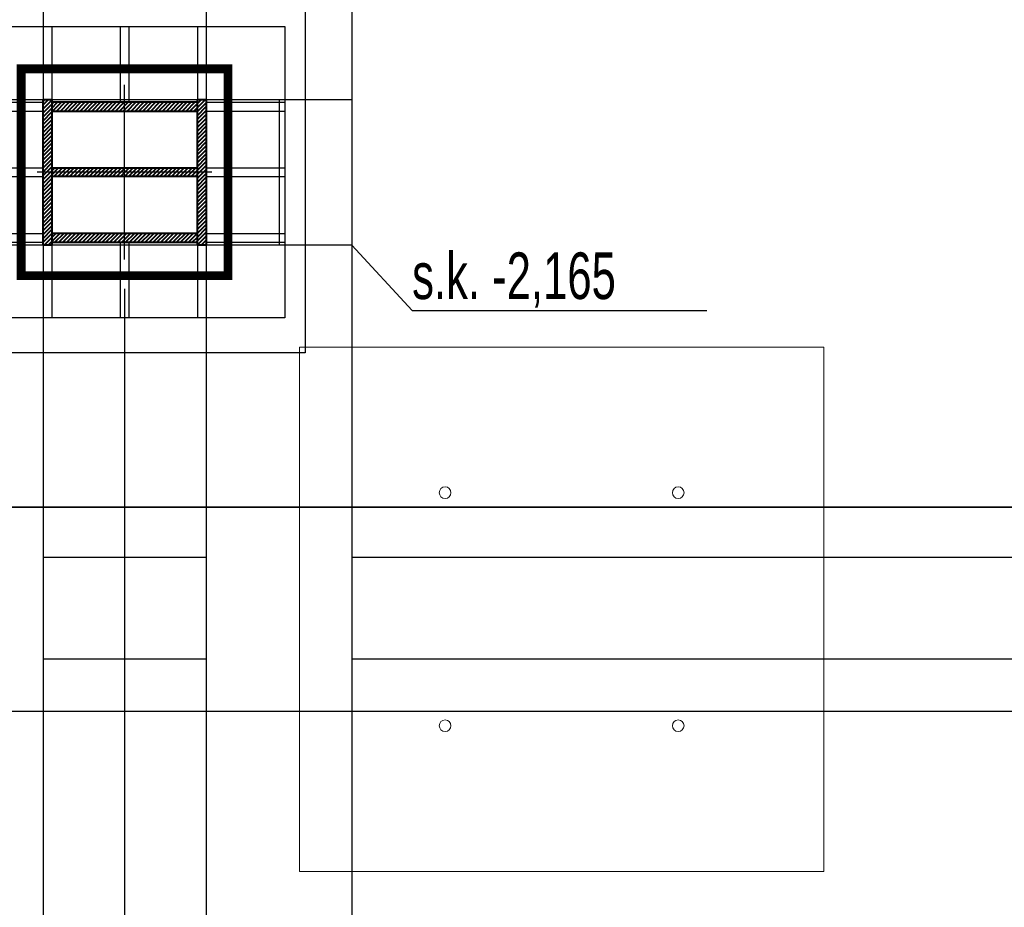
# Model space of a CAD drawing. Header units: centimetres. Extents: x -228435 to 46820, y -89367 to 152985.
# Tile 31 of 252: x -34900 to -31521, y 14477 to 17524. Entities that reach past the tile are written whole.
import ezdxf

# ---------------------------------------------------------------- set-up
doc = ezdxf.new("R2010")
doc.units = ezdxf.units.CM
doc.header["$LTSCALE"] = 50
for name, pattern in [('Kondygnacja  -0_5$0$HIDDEN', [9.524999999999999, 6.35, -3.175]), ('Kondygnacja  -0_5$0$HIDDEN2', [4.762499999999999, 3.175, -1.5875]), ('Osie rzutów$0$DASHDOT2', [12.7, 6.35, -3.175, 0, -3.175])]:
    doc.linetypes.add(name, pattern=pattern)
for name, color, linetype in [('bgde-nawiewEXP', 1, 'Continuous'), ('Kondygnacja  -0_5$0$ARCH_GK', 8, 'Continuous'), ('Kondygnacja  -0_5$0$ARCH_KONSTR_POWYŻEJ RZUTU', 8, 'Kondygnacja  -0_5$0$HIDDEN'), ('Kondygnacja  -0_5$0$ARCH_KONSTR_POWYŻEJ RZUTU_IST', 8, 'Kondygnacja  -0_5$0$HIDDEN2'), ('Kondygnacja  -0_5$0$ARCH_KONSTRUKCJA_NIEWIDOCZNA', 8, 'Continuous'), ('Kondygnacja  -0_5$0$ARCH_OKŁADZINA', 8, 'Continuous'), ('Kondygnacja  -0_5$0$ARCH_SŁUPY', 8, 'Continuous'), ('Osie rzutów$0$ARCH_INFO_OSIE_IST', 8, 'Osie rzutów$0$DASHDOT2'), ('Osie rzutów$0$ARCH_INFO_OSIE_OPISY_IST', 8, 'Continuous')]:
    doc.layers.add(name, color=color, linetype=linetype)
doc.layers.add('SU Lampy kwadratowe  -05$0$ARCH_SUFITY_PODWIESZANE', color=8, linetype='Continuous', lineweight=9)
doc.styles.add('Kondygnacja  -0_5$0$BIKTS', font='bikromsw.shx', dxfattribs={"width": 0.8})
pattern_1 = [(45, (-1133.31170794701, -3177.985811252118), (-0.6735192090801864, 0.6735192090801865), [])]

# ---------------------------------------------------------------- blocks, each defined once
blk = doc.blocks.new('Osie rzutów')
at = {"layer": 'Osie rzutów$0$ARCH_INFO_OSIE_IST', "ltscale": 10}
for p, q in [((8660.000000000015, 12510), (8660.000000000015, 4623.259114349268)), ((8660.000000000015, 6169.999999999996), (8660.000000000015, 6229.999999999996)), ((4436.043142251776, 6199.999999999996), (15156.53930358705, 6200.000000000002)), ((8690.000000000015, 6199.999999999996), (8630.000000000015, 6199.999999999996))]:
    blk.add_line(p, q, dxfattribs=at)
blk = doc.blocks.new('SU Lampy kwadratowe  -05')
at = {"layer": 'SU Lampy kwadratowe  -05$0$ARCH_SUFITY_PODWIESZANE'}
blk.add_lwpolyline([(8720.000000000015, 6139.999999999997), (8900.000000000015, 6139.999999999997), (8900.000000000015, 5959.999999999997), (8720.000000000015, 5959.999999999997)], close=True, dxfattribs=at)
for centre in [(8770.000000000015, 6089.999999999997), (8850.000000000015, 6089.999999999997), (8770.000000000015, 6009.999999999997), (8850.000000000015, 6009.999999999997)]:
    blk.add_circle(centre, 2, dxfattribs=at)
blk = doc.blocks.new('Kondygnacja  -0_5$0$słup_kwadrat')
at = {"layer": 'Kondygnacja  -0_5$0$ARCH_SŁUPY', "lineweight": 40}
h = blk.add_hatch(dxfattribs=at)
h.set_pattern_fill('ANSI31', color=256, scale=0.3, style=0)
h.set_pattern_definition(pattern_1)
h.paths.add_polyline_path([(36, 34), (39, 34), (39, 84), (36, 84)])
h = blk.add_hatch(dxfattribs=at)
h.set_pattern_fill('ANSI31', color=256, scale=0.3, style=0)
h.set_pattern_definition(pattern_1)
h.paths.add_polyline_path([(89, 80), (89, 83), (39, 83), (39, 80)])
h = blk.add_hatch(dxfattribs=at)
h.set_pattern_fill('ANSI31', color=256, scale=0.3, style=0)
h.set_pattern_definition(pattern_1)
h.paths.add_polyline_path([(89, 34), (92, 34), (92, 84), (89, 84)])
h = blk.add_hatch(dxfattribs=at)
h.set_pattern_fill('ANSI31', color=256, scale=0.3, style=0)
h.set_pattern_definition(pattern_1)
h.paths.add_polyline_path([(89, 57.5), (89, 60.5), (39, 60.5), (39, 57.5)])
h = blk.add_hatch(dxfattribs=at)
h.set_pattern_fill('ANSI31', color=256, scale=0.3, style=0)
h.set_pattern_definition(pattern_1)
h.paths.add_polyline_path([(89, 35), (89, 38), (39, 38), (39, 35)])
at = {"layer": 'Kondygnacja  -0_5$0$ARCH_KONSTRUKCJA_NIEWIDOCZNA'}
blk.add_lwpolyline([(119, 109), (119, 9), (9, 9), (9, 109)], close=True, dxfattribs=at)
for points in [[(36, 109), (36, 84)], [(39, 109), (39, 84)], [(62.5, 109), (62.5, 83)], [(65.5, 109), (65.5, 83)], [(89, 109), (89, 84)], [(92, 109), (92, 84)], [(9, 83), (36, 83)], [(92, 83), (119, 83)], [(9, 80), (36, 80)], [(92, 80), (119, 80)], [(9, 60.5), (36, 60.5)], [(9, 57.5), (36, 57.5)], [(92, 60.5), (119, 60.5)], [(92, 57.5), (119, 57.5)], [(9, 38), (36, 38)], [(92, 38), (119, 38)], [(9, 35), (36, 35)], [(36, 34), (36, 9)], [(39, 34), (39, 9)], [(62.5, 35), (62.5, 9)], [(65.49402402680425, 35), (65.49402402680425, 9)], [(89, 34), (89, 9)], [(92, 35), (119, 35)], [(92, 34), (92, 9)]]:
    blk.add_lwpolyline(points, dxfattribs=at)
at = {"layer": 'Kondygnacja  -0_5$0$ARCH_OKŁADZINA'}
blk.add_lwpolyline([(2, 121), (126, 121), (126, -3), (2, -3)], close=True, dxfattribs=at)
at = {"layer": 'Kondygnacja  -0_5$0$ARCH_SŁUPY', "lineweight": 40}
for p, q in [((39, 60.5), (89, 60.5)), ((89, 57.5), (39, 57.5))]:
    blk.add_line(p, q, dxfattribs=at)
at = {"layer": 'Kondygnacja  -0_5$0$ARCH_SŁUPY', "lineweight": 50, "const_width": 3}
blk.add_lwpolyline([(28.5, 94.5), (99.5, 94.5), (99.5, 23.5), (28.5, 23.5)], close=True, dxfattribs=at)
at = {"layer": 'Kondygnacja  -0_5$0$ARCH_SŁUPY', "lineweight": 40}
for points in [[(36, 84), (39, 84), (39, 34), (36, 34)], [(89, 84), (92, 84), (92, 34), (89, 34)]]:
    blk.add_lwpolyline(points, close=True, dxfattribs=at)
for points in [[(89, 83), (39, 83)], [(39, 80), (89, 80)], [(89, 38), (39, 38)], [(39, 35), (89, 35)]]:
    blk.add_lwpolyline(points, dxfattribs=at)
blk = doc.blocks.new('Kondygnacja  -0_5$0$konstrukcja istniejąca -0.5')
at = {"layer": 'Kondygnacja  -0_5$0$ARCH_KONSTR_POWYŻEJ RZUTU_IST', "ltscale": 10}
for p, q in [((8632.004123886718, 7374.999999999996), (8632.004123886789, 6224.999999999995)), ((8632.00412388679, 6174.999999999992), (8632.004123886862, 5025))]:
    blk.add_line(p, q, dxfattribs=at)
for points in [[(8688.004123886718, 7374.999999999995), (8688.004123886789, 6224.999999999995)], [(8738.004123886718, 7374.999999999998), (8738.004123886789, 6224.999999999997)], [(8738.000000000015, 6174.999999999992), (8582.000000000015, 6174.999999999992), (8582.000000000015, 6224.999999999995), (8738.000000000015, 6224.999999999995), (8738.000000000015, 6174.999999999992)], [(8688.00412388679, 6174.999999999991), (8688.004123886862, 5024.999999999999)], [(8738.00412388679, 6174.999999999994), (8738.004123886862, 5025.000000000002)], [(8632.004123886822, 6067.894699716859), (8688.004123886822, 6067.894699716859)], [(8738.004123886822, 6067.894699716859), (9782.004123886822, 6067.894699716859)], [(8688.004123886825, 6032.894699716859), (8632.004123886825, 6032.894699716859)], [(9782.004123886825, 6032.894699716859), (8738.004123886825, 6032.894699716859)]]:
    blk.add_lwpolyline(points, dxfattribs=at)
at = {"layer": 'Kondygnacja  -0_5$0$ARCH_KONSTR_POWYŻEJ RZUTU_IST', "ltscale": 10, "elevation": -9.32969748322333e-10}
blk.add_lwpolyline([(8713.000000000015, 6224.999999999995), (8713.000000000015, 6174.999999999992)], dxfattribs=at)
at = {"layer": 'Kondygnacja  -0_5$0$ARCH_KONSTR_POWYŻEJ RZUTU_IST'}
blk.add_lwpolyline([(8738.00412388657, 6174.999999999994), (8758.686791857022, 6152.525460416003), (8859.841632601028, 6152.525460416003)], dxfattribs=at)
at = {"layer": 'Kondygnacja  -0_5$0$ARCH_KONSTR_POWYŻEJ RZUTU_IST', "style": 'Kondygnacja  -0_5$0$BIKTS', "width": 0.7}
blk.add_text('s.k. -2,165', height=16, dxfattribs=at).set_placement((8758.686791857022, 6156.462827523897))

msp = doc.modelspace()

# ---------------------------------------------------------------- linework, layer by layer
at = {"layer": 'bgde-nawiewEXP', "linetype": 'Continuous'}
for points in [[(-53927.06075739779, 15850.00087184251), (-25343.41429152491, 15850.00087184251), (-25343.41429152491, 15150.00087184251), (-25162.34115600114, 15165.3727339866), (-25012.26582354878, 15210.8975883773), (-24873.9556050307, 15284.82594039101), (-24752.72568457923, 15384.31676491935), (-24653.2348600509, 15505.54668537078), (-24579.3065080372, 15643.85690388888), (-24533.7816536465, 15793.93223634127), (-24518.40954154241, 15974.99737181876), (-25218.40954150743, 15975.00437181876), (-25220.33134992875, 15930.49546175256), (-25226.02218079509, 15911.73530654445), (-25235.26358866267, 15894.4458484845), (-25247.70043140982, 15879.29151174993), (-25262.85476814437, 15866.85466900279), (-25280.14422620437, 15857.6132611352), (-25298.90438141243, 15851.92243026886), (-25343.41429152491, 15850.00087184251)], [(-53927.06075739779, 15150.00087184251), (-25343.41429152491, 15150.00087184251), (-25343.41429152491, 15850.00087184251), (-53927.06075739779, 15850.00087184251)]]:
    msp.add_lwpolyline(points, dxfattribs=at)
at = {"layer": 'Kondygnacja  -0_5$0$ARCH_GK', "linetype": 'Continuous', "lineweight": -3}
for p, q in [((-34590.00000000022, 17355), (-34490.00000000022, 17355.00000000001)), ((-34489.99999999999, 16645.00000000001), (-34589.99999999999, 16645.00000000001))]:
    msp.add_line(p, q, dxfattribs=at)

# ---------------------------------------------------------------- block references
at = {"layer": 'Kondygnacja  -0_5$0$ARCH_KONSTR_POWYŻEJ RZUTU', "xscale": 10, "yscale": 10, "zscale": 10}
msp.add_blockref('Kondygnacja  -0_5$0$konstrukcja istniejąca -0.5', (-121140.0000000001, -44999.99999999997), dxfattribs=at)
at = {"layer": 'Kondygnacja  -0_5$0$ARCH_SŁUPY', "xscale": 10, "yscale": 10, "zscale": 10}
msp.add_blockref('Kondygnacja  -0_5$0$słup_kwadrat', (-35179.99999999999, 16410.00000000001), dxfattribs=at)
at = {"layer": 'Osie rzutów$0$ARCH_INFO_OSIE_OPISY_IST', "xscale": 10, "yscale": 10, "zscale": 10}
msp.add_blockref('Osie rzutów', (-121140.0000000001, -44999.99999999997), dxfattribs=at)
at = {"layer": 'SU Lampy kwadratowe  -05$0$ARCH_SUFITY_PODWIESZANE', "xscale": 10, "yscale": 10, "zscale": 10}
msp.add_blockref('SU Lampy kwadratowe  -05', (-121140.0000000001, -44999.99999999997), dxfattribs=at)

doc.saveas('drawing.dxf')
